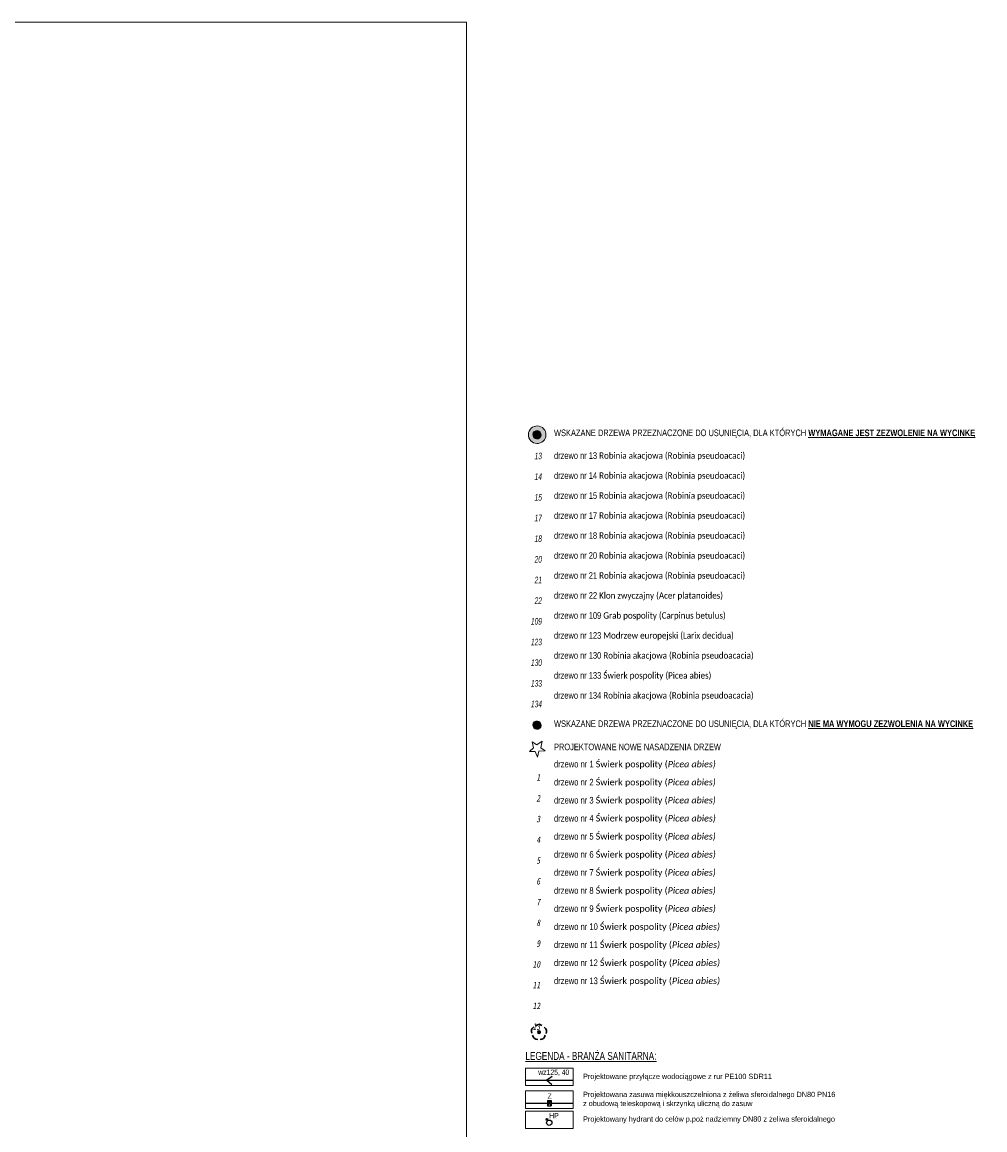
# Model space of a CAD drawing. Header units: millimetres. Extents: x -93597 to 292718, y -849320 to -636506.
# Tile 67 of 68: x 139443 to 230344, y -741157 to -636506. Entities that reach past the tile are written whole.
import ezdxf
from ezdxf.xclip import XClip

# ---------------------------------------------------------------- set-up
doc = ezdxf.new("R2010")
doc.units = ezdxf.units.MM
doc.header["$MEASUREMENT"] = 0
doc.header["$XCLIPFRAME"] = 0
for name, color, linetype, lineweight in [('Mapa Poniatowa - do zatwierdzenia (3)_39_0_Nr_pióra__1', 7, 'Continuous', 13), ('PZT DRZEWA DO USUNIĘCIA _Nr_pióra__1', 7, 'Continuous', 13), ('PZT DRZEWA DO USUNIĘCIA _Nr_pióra__206', 7, 'Continuous', 30), ('PZT DRZEWA DO USUNIĘCIA _Nr_pióra__244', 7, 'Continuous', 20), ('PZT DRZEWA NOWE NASADZENIA _Nr_pióra__1', 7, 'Continuous', 13), ('PZT_i_KD_Nr_pióra__1', 7, 'Continuous', 13), ('PZT_i_KD_Nr_pióra__7', 7, 'Continuous', 13), ('PZT_Nr_pióra__1', 7, 'Continuous', 13), ('PZT_Nr_pióra__206', 7, 'Continuous', 30)]:
    doc.layers.add(name, color=color, linetype=linetype, lineweight=lineweight)
for name, color, linetype, lineweight, true_color in [('PZT DRZEWA DO USUNIĘCIA _Nr_pióra__219', 7, 'Continuous', 13, 0xd90005), ('PZT DRZEWA DO USUNIĘCIA _Nr_pióra__220', 7, 'Continuous', 5, 0xd90005), ('PZT DRZEWA NOWE NASADZENIA _Nr_pióra__78', 7, 'Continuous', 13, 0x00bb5e), ('PZT_i_KD_Nr_pióra__197', 7, 'Continuous', 25, 0x0d35f2), ('PZT_i_KD_Nr_pióra__200', 7, 'Continuous', 13, 0x0d35f2), ('PZT_i_WODA_Nr_pióra__197', 7, 'Continuous', 25, 0x0d35f2)]:
    doc.layers.add(name, color=color, linetype=linetype, lineweight=lineweight, true_color=true_color)
doc.layers.add('PZT MDCP', color=7, linetype='Continuous')
doc.styles.add('GENERATED_STYLE_1', font='txt')
doc.styles.add('GENERATED_STYLE_10', font='msgothic.ttc')
doc.styles.add('GENERATED_STYLE_2', font='ARIALN.TTF')
doc.styles.add('GENERATED_STYLE_3', font='arial.ttf')
picture_1 = doc.add_image_def('image1.tif', size_in_pixel=(3509, 6496))

# ---------------------------------------------------------------- blocks, each defined once
blk = doc.blocks.new('Rysunek_1_39', base_point=(43898.51560258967, -710766.0255717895))
at = {"layer": 'Mapa Poniatowa - do zatwierdzenia (3)_39_0_Nr_pióra__1'}
image = blk.add_image(picture_1, insert=(-93596.6232862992, -636506.3033495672), size_in_units=(148519.44444444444, 274990.2777777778), rotation=-90.00000000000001, dxfattribs=at)
image.set_boundary_path([(-0.5, -0.5), (3508.5, 6495.5)])

msp = doc.modelspace()

# ---------------------------------------------------------------- hatches: boundary and pattern name
at = {"layer": 'PZT DRZEWA DO USUNIĘCIA _Nr_pióra__1', "linetype": 'Continuous'}
for points in [[(187949.217561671, -675504.7507597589, 0.9999999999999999), (188179.4794657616, -675465.0504314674, 0.9999999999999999)], [(188120.8491729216, -731930.8461834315, 0.9999999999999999), (188358.8301926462, -731930.8461834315, 0.9999999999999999)]]:
    msp.add_hatch(color=256, dxfattribs=at).paths.add_polyline_path(points)
at = {"layer": 'PZT DRZEWA DO USUNIĘCIA _Nr_pióra__220', "linetype": 'Continuous', "lineweight": 0, "true_color": 0x360001}
msp.add_hatch(color=18, dxfattribs=at).paths.add_polyline_path([(187294.9391667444, -675771.5269213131, 0.9999999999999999), (188855.4200567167, -675194.9445658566, 0.9999999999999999)])
at = {"layer": 'PZT DRZEWA DO USUNIĘCIA _Nr_pióra__220', "linetype": 'Continuous', "lineweight": 0, "true_color": 0xa20003}
for points in [[(187684.1277195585, -675604.159089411, 0.9999999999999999), (188430.9583535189, -675367.0699992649, 0.9999999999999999)], [(187684.1277195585, -703041.7441880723, 0.9999999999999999), (188430.9583535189, -702804.6550979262, 0.9999999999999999)]]:
    msp.add_hatch(color=14, dxfattribs=at).paths.add_polyline_path(points)
at = {"layer": 'PZT DRZEWA DO USUNIĘCIA _Nr_pióra__244', "linetype": 'Continuous'}
msp.add_hatch(color=256, dxfattribs=at).paths.add_polyline_path([(187949.217561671, -702942.33585842, 0.9999999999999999), (188179.4794657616, -702902.6355301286, 0.9999999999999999)])

# ---------------------------------------------------------------- linework, layer by layer
at = {"layer": 'PZT DRZEWA DO USUNIĘCIA _Nr_pióra__206', "linetype": 'Continuous', "flags": 128}
msp.add_lwpolyline([(188120.8491729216, -731930.8461834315, 0.9999999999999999), (188358.8301926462, -731930.8461834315, 0.9999999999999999)], format="xyb", close=True, dxfattribs=at)
at = {"layer": 'PZT DRZEWA DO USUNIĘCIA _Nr_pióra__244', "linetype": 'Continuous', "flags": 128}
for points in [[(187294.9391667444, -675771.5269213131, 0.9999999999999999), (188855.4200567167, -675194.9445658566, 0.9999999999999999)], [(187684.1277195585, -675604.159089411, 0.9999999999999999), (188430.9583535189, -675367.0699992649, 0.9999999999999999)], [(187684.1277195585, -703041.7441880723, 0.9999999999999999), (188430.9583535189, -702804.6550979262, 0.9999999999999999)]]:
    msp.add_lwpolyline(points, format="xyb", close=True, dxfattribs=at)
at = {"layer": 'PZT DRZEWA NOWE NASADZENIA _Nr_pióra__78', "linetype": 'Continuous', "flags": 128}
msp.add_lwpolyline([(187884.7644710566, -705403.4651543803), (187342.1205245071, -705403.4651543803), (187732.8629781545, -705068.0446981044), (187585.6049936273, -704499.3567212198), (188052.947113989, -704793.2786318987), (188547.1260719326, -704444.1302024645), (188420.6433169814, -705059.8475430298), (188820.5815764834, -705348.2259502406), (188235.6958855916, -705383.9689646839), (188099.2225577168, -705946.1091009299)], close=True, dxfattribs=at)
at = {"layer": 'PZT_i_KD_Nr_pióra__1', "linetype": 'Continuous', "flags": 128}
for points in [[(191464.7935132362, -736982.1391660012), (186964.7935132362, -736982.1391660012), (186964.7935132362, -735332.1391660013), (191464.7935132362, -735332.1391660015)], [(191464.7935132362, -739132.1391660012), (186964.7935132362, -739132.1391660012), (186964.7935132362, -737482.1391660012), (191464.7935132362, -737482.1391660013)], [(191464.7935132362, -741032.1391660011), (186964.7935132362, -741032.1391660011), (186964.7935132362, -739382.1391660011), (191464.7935132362, -739382.1391660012)]]:
    msp.add_lwpolyline(points, close=True, dxfattribs=at)
at = {"layer": 'PZT_i_KD_Nr_pióra__197', "linetype": 'Continuous', "flags": 128}
for points in [[(186964.7935132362, -738633.249969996), (189045.8961044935, -738633.2499699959)], [(189383.6909210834, -738633.2499699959), (191464.7940218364, -738633.2499699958)]]:
    msp.add_lwpolyline(points, dxfattribs=at)
at = {"layer": 'PZT_i_WODA_Nr_pióra__197', "linetype": 'Continuous'}
for p, q in [((186964.7935132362, -736464.1618232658), (191467.2422306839, -736464.1618232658)), ((189487.8962878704, -736110.2109772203), (188972.7809615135, -736464.1618232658)), ((188972.7809615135, -736464.1618232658), (189456.8060649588, -736859.5662992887)), ((189044.2500508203, -738385.3316659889), (189382.0448681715, -738385.3316682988)), ((189045.8961044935, -738382.8920359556), (189045.8961044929, -738882.4957850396)), ((189045.8961044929, -738882.4957850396), (189383.6909218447, -738382.8920382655)), ((189045.8961044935, -738382.8920359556), (189383.6909210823, -738882.495785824)), ((189383.6909210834, -738382.8920367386), (189383.6909210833, -738882.495785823)), ((189045.8961044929, -738882.4957850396), (189383.6909210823, -738882.495785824)), ((188926.5592635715, -740247.3645252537), (188950.2545994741, -740077.1410923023)), ((189080.941837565, -740272.1834161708), (188950.2545994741, -740077.1410923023)), ((188950.2545994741, -740077.1410923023), (189126.7354912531, -740106.1234305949))]:
    msp.add_line(p, q, dxfattribs=at)
msp.add_circle((189214.7935132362, -740483.3320105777), 250, dxfattribs=at)
at = {"layer": 'PZT_Nr_pióra__206', "linetype": 'Continuous', "flags": 128}
for points in [[(187761.5459692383, -731428.2974868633, 0.3836685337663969), (187563.4982040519, -732029.6425193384)], [(188520.69477861, -731299.4163872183, 0.3836685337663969), (187962.1951597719, -731320.0282328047)], [(188906.9578548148, -732062.5892121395, 0.3836685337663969), (188743.5661745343, -731450.9177936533)], [(187639.9006140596, -732209.0537328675, 0.3836685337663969), (188124.8097142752, -732616.1187521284)], [(188350.511969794, -732630.481608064, 0.3836685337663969), (188837.4428230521, -732225.8371844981)]]:
    msp.add_lwpolyline(points, format="xyb", dxfattribs=at)

# ---------------------------------------------------------------- block references
at = {"layer": 'PZT MDCP', "linetype": 'Continuous'}
ref = msp.add_blockref('Rysunek_1_39', (43898.51560258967, -710766.0255717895), dxfattribs=at)
XClip(ref).set_block_clipping_path([(-93596.62328629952, -785025.7477940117), (181393.6544914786, -636506.3033495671)])

# ---------------------------------------------------------------- texts
at = {"layer": 'PZT DRZEWA DO USUNIĘCIA _Nr_pióra__1', "linetype": 'Continuous', "char_height": 624.9999999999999, "attachment_point": 1, "style": 'GENERATED_STYLE_2'}
for s, insert in [('\\A1;{\\W0.900000x;\\fArial Narrow|b0|i0|c238|p34;WSKAZANE DRZEWA PRZEZNACZONE DO USUNIĘCIA, DLA KTÓRYCH \\fArial Narrow|b1|i0|c238|p34;\\L\\LWYMAGANE JEST ZEZWOLENIE NA WYCINKĘ}', (189662.0119026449, -674992.3562359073)), ('\\A1;{\\W0.900000x;\\fArial Narrow|b0|i0|c238|p34;PROJEKTOWANE NOWE NASADZENIA DRZEW}', (189662.0119026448, -704666.5178553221))]:
    msp.add_mtext(s, dxfattribs=dict(at, insert=insert))
at = {"layer": 'PZT DRZEWA DO USUNIĘCIA _Nr_pióra__1', "linetype": 'Continuous', "insert": (189662.0119026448, -677141.7635773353), "char_height": 624.9999999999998, "width": 42073.18992959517, "attachment_point": 1, "line_spacing_factor": 1.812249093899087, "style": 'GENERATED_STYLE_2'}
msp.add_mtext('\\A1;{\\W0.900000x;\\fArial Narrow|b0|i0|c238|p34;drzewo nr 13 \\fCalibri|b0|i0|c238|p34;\\H0.969220x;Robinia akacjowa (\\fCalibri|b0|i0|c238|p34;Robinia pseudoacaci)\\P\\fArial Narrow|b0|i0|c238|p34;\\H1.031757x;drzewo nr 14 \\fCalibri|b0|i0|c238|p34;\\H0.969220x;Robinia akacjowa (\\fCalibri|b0|i0|c238|p34;Robinia pseudoacaci)\\P\\fArial Narrow|b0|i0|c238|p34;\\H1.031757x;drzewo nr 15\\fArial Narrow|b0|i0|c238|p34;\\H0.969220x; \\fCalibri|b0|i0|c238|p34;Robinia akacjowa (\\fCalibri|b0|i0|c238|p34;Robinia pseudoacaci)\\P\\fArial Narrow|b0|i0|c238|p34;\\H1.031757x;drzewo nr 17 \\fCalibri|b0|i0|c238|p34;\\H0.969220x;Robinia akacjowa (\\fCalibri|b0|i0|c238|p34;Robinia pseudoacaci)\\P\\fArial Narrow|b0|i0|c238|p34;\\H1.031757x;drzewo nr 18 \\fCalibri|b0|i0|c238|p34;\\H0.969220x;Robinia akacjowa (\\fCalibri|b0|i0|c238|p34;Robinia pseudoacaci)\\P\\fArial Narrow|b0|i0|c238|p34;\\H1.031757x;drzewo nr 20 \\fCalibri|b0|i0|c238|p34;\\H0.969220x;Robinia akacjowa (\\fCalibri|b0|i0|c238|p34;Robinia pseudoacaci)\\P\\fArial Narrow|b0|i0|c238|p34;\\H1.031757x;drzewo nr 21 \\fCalibri|b0|i0|c238|p34;\\H0.969220x;Robinia akacjowa (\\fCalibri|b0|i0|c238|p34;Robinia pseudoacaci)\\P\\fArial Narrow|b0|i0|c238|p34;\\H1.031757x;drzewo nr 22 \\fCalibri|b0|i0|c238|p34;\\H0.969220x;Klon zwyczajny (\\fCalibri|b0|i0|c238|p34;Acer platanoides)\\P\\fArial Narrow|b0|i0|c238|p34;\\H1.031757x;drzewo nr 109 \\fCalibri|b0|i0|c238|p34;\\H0.969220x;Grab pospolity (\\fCalibri|b0|i0|c238|p34;Carpinus betulus)\\P\\fArial Narrow|b0|i0|c238|p34;\\H1.031757x;drzewo nr 123 \\fCalibri|b0|i0|c238|p34;\\H0.969220x;Modrzew europejski (\\fCalibri|b0|i0|c238|p34;Larix decidua)\\P\\fArial Narrow|b0|i0|c238|p34;\\H1.031757x;drzewo nr 130 \\fCalibri|b0|i0|c238|p34;\\H0.969220x;Robinia akacjowa (\\fCalibri|b0|i0|c238|p34;Robinia pseudoacacia)\\P\\fArial Narrow|b0|i0|c238|p34;\\H1.031757x;drzewo nr 133 \\fCalibri|b0|i0|c238|p34;\\H0.969220x;Świerk pospolity (\\fCalibri|b0|i0|c238|p34;Picea abies)\\P\\fArial Narrow|b0|i0|c238|p34;\\H1.031757x;drzewo nr 134 \\fCalibri|b0|i0|c238|p34;\\H0.969220x;Robinia akacjowa (\\fCalibri|b0|i0|c238|p34;Robinia pseudoacacia)}', dxfattribs=at)
at = {"layer": 'PZT DRZEWA DO USUNIĘCIA _Nr_pióra__219', "linetype": 'Continuous', "insert": (188525.7121375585, -677178.9004593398), "char_height": 624.9999999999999, "width": 875.0024579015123, "attachment_point": 3, "line_spacing_factor": 1.874173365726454, "style": 'GENERATED_STYLE_1'}
msp.add_mtext('\\A1;{\\W0.700000x;\\fArial Narrow|b0|i1|c238|p34;13\\P\\fArial Narrow|b0|i1|c238|p34;14\\P\\fArial Narrow|b0|i1|c238|p34;15\\P\\fArial Narrow|b0|i1|c238|p34;17\\P\\fArial Narrow|b0|i1|c238|p34;18\\P\\fArial Narrow|b0|i1|c238|p34;20\\P\\fArial Narrow|b0|i1|c238|p34;21\\P\\fArial Narrow|b0|i1|c238|p34;22\\P\\fArial Narrow|b0|i1|c238|p34;109\\P\\fArial Narrow|b0|i1|c238|p34;123\\P\\fArial Narrow|b0|i1|c238|p34;130\\P\\fArial Narrow|b0|i1|c238|p34;133\\P\\fArial Narrow|b0|i1|c238|p34;134}', dxfattribs=at)
at = {"layer": 'PZT DRZEWA NOWE NASADZENIA _Nr_pióra__1', "linetype": 'Continuous', "insert": (189662.0119026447, -706291.742106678), "char_height": 625.0000000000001, "width": 46747.9888106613, "attachment_point": 1, "line_spacing_factor": 1.637469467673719, "style": 'GENERATED_STYLE_2'}
msp.add_mtext('\\A1;{\\fArial Narrow|b0|i0|c238|p34;drzewo nr 1 \\fCalibri|b0|i0|c238|p34;\\H0.969220x;Świerk pospolity (\\fCalibri|b0|i1|c238|p34;Picea abies)\\P\\fArial Narrow|b0|i0|c238|p34;\\H1.031757x;drzewo nr 2\\fArial Narrow|b0|i0|c238|p34;\\H0.969220x; \\fCalibri|b0|i0|c238|p34;Świerk pospolity (\\fCalibri|b0|i1|c238|p34;Picea abies)\\P\\fArial Narrow|b0|i0|c238|p34;\\H1.031757x;drzewo nr 3\\fArial Narrow|b0|i0|c238|p34;\\H0.969220x; \\fCalibri|b0|i0|c238|p34;Świerk pospolity (\\fCalibri|b0|i1|c238|p34;Picea abies)\\P\\fArial Narrow|b0|i0|c238|p34;\\H1.031757x;drzewo nr 4 \\fCalibri|b0|i0|c238|p34;\\H0.969220x;Świerk pospolity (\\fCalibri|b0|i1|c238|p34;Picea abies)\\P\\fArial Narrow|b0|i0|c238|p34;\\H1.031757x;drzewo nr 5\\fArial Narrow|b0|i0|c238|p34;\\H0.969220x; \\fCalibri|b0|i0|c238|p34;Świerk pospolity (\\fCalibri|b0|i1|c238|p34;Picea abies)\\P\\fArial Narrow|b0|i0|c238|p34;\\H1.031757x;drzewo nr 6 \\fCalibri|b0|i0|c238|p34;\\H0.969220x;Świerk pospolity (\\fCalibri|b0|i1|c238|p34;Picea abies)\\P\\fArial Narrow|b0|i0|c238|p34;\\H1.031757x;drzewo nr 7\\fArial Narrow|b0|i0|c238|p34;\\H0.969220x; \\fCalibri|b0|i0|c238|p34;Świerk pospolity (\\fCalibri|b0|i1|c238|p34;Picea abies)\\P\\fArial Narrow|b0|i0|c238|p34;\\H1.031757x;drzewo nr 8\\fArial Narrow|b0|i0|c238|p34;\\H0.969220x; \\fCalibri|b0|i0|c238|p34;Świerk pospolity (\\fCalibri|b0|i1|c238|p34;Picea abies)\\P\\fArial Narrow|b0|i0|c238|p34;\\H1.031757x;drzewo nr 9 \\fCalibri|b0|i0|c238|p34;\\H0.969220x;Świerk pospolity (\\fCalibri|b0|i1|c238|p34;Picea abies)\\P\\fArial Narrow|b0|i0|c238|p34;\\H1.031757x;drzewo nr 10\\fArial Narrow|b0|i0|c238|p34;\\H0.969220x; \\fCalibri|b0|i0|c238|p34;Świerk pospolity (\\fCalibri|b0|i1|c238|p34;Picea abies)\\P\\fArial Narrow|b0|i0|c238|p34;\\H1.031757x;drzewo nr 11 \\fCalibri|b0|i0|c238|p34;\\H0.969220x;Świerk pospolity (\\fCalibri|b0|i1|c238|p34;Picea abies)\\P\\fArial Narrow|b0|i0|c238|p34;\\H1.031757x;drzewo nr 12 \\fCalibri|b0|i0|c238|p34;\\H0.969220x;Świerk pospolity (\\fCalibri|b0|i1|c238|p34;Picea abies)\\P\\fArial Narrow|b0|i0|c238|p34;\\H1.031757x;drzewo nr 13 \\fCalibri|b0|i0|c238|p34;\\H0.969220x;Świerk pospolity (\\fCalibri|b0|i1|c238|p34;Picea abies)}', dxfattribs=at)
at = {"layer": 'PZT DRZEWA NOWE NASADZENIA _Nr_pióra__78', "linetype": 'Continuous', "insert": (188357.6287155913, -731722.6552065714), "char_height": 625, "attachment_point": 9, "line_spacing_factor": 1.882451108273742, "style": 'GENERATED_STYLE_10'}
msp.add_mtext('\\A1;{\\W0.700000x;\\fMS Gothic|b0|i1|c238|p49;1\\P\\fMS Gothic|b0|i1|c238|p49;2\\P\\fMS Gothic|b0|i1|c238|p49;3\\P\\fMS Gothic|b0|i1|c238|p49;4\\P\\fMS Gothic|b0|i1|c238|p49;5\\P\\fMS Gothic|b0|i1|c238|p49;6\\P\\fMS Gothic|b0|i1|c238|p49;7\\P\\fMS Gothic|b0|i1|c238|p49;8\\P\\fMS Gothic|b0|i1|c238|p49;9\\P\\fMS Gothic|b0|i1|c238|p49;10\\P\\fMS Gothic|b0|i1|c238|p49;11\\P\\fMS Gothic|b0|i1|c238|p49;12\\P\\fMS Gothic|b0|i1|c238|p49;13}', dxfattribs=at)
at = {"layer": 'PZT_i_KD_Nr_pióra__200', "linetype": 'Continuous', "char_height": 500, "attachment_point": 7, "style": 'GENERATED_STYLE_2'}
for s, insert in [('\\A1;{\\W0.900000x;\\fArial Narrow|b0|i0|c238|p34;wz125, 40}', (188175.0285132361, -736057.8122359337)), ('\\A1;{\\W0.900000x;\\fArial Narrow|b0|i0|c238|p34;Z}', (189055.9685132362, -738223.5663730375)), ('\\A1;{\\W0.900000x;\\fArial Narrow|b0|i0|c238|p34;HP}', (189214.7935132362, -740071.56671646))]:
    msp.add_mtext(s, dxfattribs=dict(at, insert=insert))
at = {"layer": 'PZT_i_KD_Nr_pióra__7', "linetype": 'Continuous', "attachment_point": 7}
for s, insert, char_height, style in [('\\A1;{\\W0.900000x;\\fArial Narrow|b0|i0|c238|p34;\\L\\LLEGENDA - BRANŻA SANITARNA:}', (186964.7935132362, -734559.7946885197), 750, 'GENERATED_STYLE_2'), ('\\A1;{\\W0.900000x;\\fArial|b0|i0|c238|p38;Projektowane przyłącze wodociągowe z rur PE100 SDR11}', (192407.9894571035, -736508.4982594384), 500, 'GENERATED_STYLE_3'), ('\\A1;{\\W0.900000x;\\fArial|b0|i0|c238|p38;Projektowany hydrant do celów p.poż nadziemny DN80 z żeliwa sferoidalnego}', (192407.9894571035, -740533.2798802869), 500, 'GENERATED_STYLE_3')]:
    msp.add_mtext(s, dxfattribs=dict(at, insert=insert, char_height=char_height, style=style))
at = {"layer": 'PZT_i_KD_Nr_pióra__7', "linetype": 'Continuous', "insert": (192407.9894571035, -739065.4205945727), "char_height": 500, "attachment_point": 7, "line_spacing_factor": 1.02363092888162, "style": 'GENERATED_STYLE_3'}
msp.add_mtext('\\A1;{\\W0.900000x;\\fArial|b0|i0|c238|p38;Projektowana zasuwa miękkouszczelniona z żeliwa sferoidalnego DN80 PN16 \\P\\fArial|b0|i0|c238|p38;z obudową teleskopową i skrzynką uliczną do zasuw}', dxfattribs=at)
at = {"layer": 'PZT_Nr_pióra__1', "linetype": 'Continuous', "insert": (189662.0119026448, -702474.6204036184), "char_height": 624.9999999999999, "attachment_point": 1, "style": 'GENERATED_STYLE_2'}
msp.add_mtext('\\A1;{\\W0.900000x;\\fArial Narrow|b0|i0|c238|p34;WSKAZANE DRZEWA PRZEZNACZONE DO USUNIĘCIA, DLA KTÓRYCH \\fArial Narrow|b1|i0|c238|p34;\\L\\LNIE MA WYMOGU ZEZWOLENIA NA WYCINKĘ}', dxfattribs=at)

doc.saveas('drawing.dxf')
